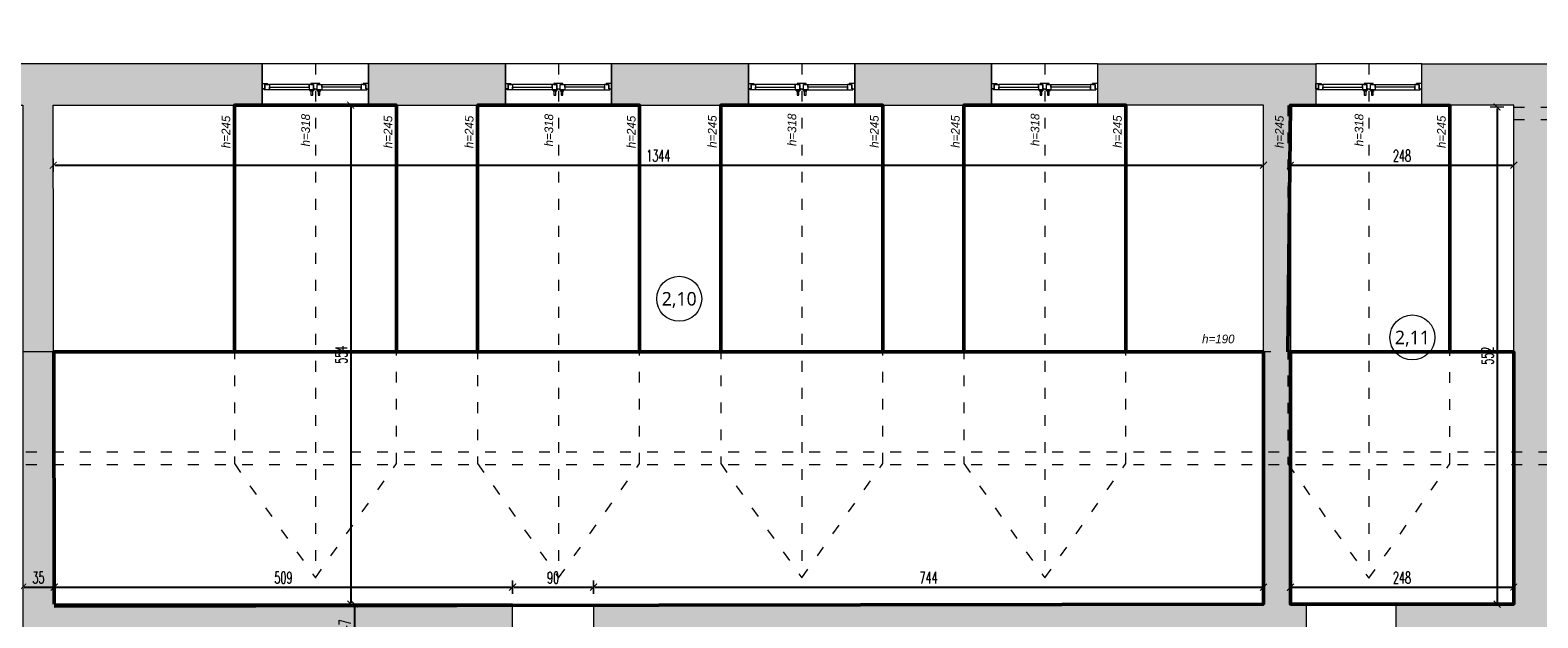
# Model space of a CAD drawing. Header units: millimetres. Extents: x -221 to 149158, y -114258 to 0.
# Tile 183 of 219: x 111165 to 112839, y -53588 to -52935. Entities that reach past the tile are written whole.
import ezdxf
from ezdxf.enums import TextEntityAlignment as Align

# ---------------------------------------------------------------- set-up
doc = ezdxf.new("R2010")
doc.units = ezdxf.units.MM
doc.linetypes.add('ACAD_ISO03W100', pattern=[30, 12, -18])
doc.layers.get('0').update_dxf_attribs({"lineweight": 0})
doc.layers.add('A-przekrycieram.ART', color=7, linetype='Continuous', lineweight=0, true_color=0xffffff)
for name, color, linetype, lineweight in [('opis..KF', 250, 'Continuous', 15), ('powierzchnie', 21, 'Continuous', 50), ('stolarka_arch', 250, 'Continuous', 5), ('wymiar..KF', 12, 'Continuous', 5), ('wypełnienie istn..KF', 250, 'Continuous', 0), ('ściany ist..KF', 61, 'Continuous', 5)]:
    doc.layers.add(name, color=color, linetype=linetype, lineweight=lineweight)
doc.styles.add('ARCH', font='segoeuil.ttf')
doc.styles.add('DIM', font='simplex.shx', dxfattribs={"width": 0.6})
doc.dimstyles.new('100-STD', dxfattribs={"dimscale": 10, "dimtxt": 1.3, "dimasz": 0.15, "dimexe": 5, "dimexo": 10, "dimgap": 0.4, "dimtad": 1, "dimdec": 1, "dimrnd": 0.5, "dimdsep": 46, "dimtxsty": 'DIM', "dimblk": 'KR21', "dimcen": 1, "dimdle": 10, "dimse1": 1, "dimse2": 1, "dimclrd": 256, "dimclre": 256, "dimclrt": 256, "dimadec": 0, "dimazin": 0, "dimtfac": 1, "dimtdec": 1, "dimtmove": 2, "dimatfit": 3, "dimldrblk": 'KR21', "dimfxl": 1, "dimtvp": 5.6, "dimtolj": 1, "dimtzin": 2, "dimarcsym": 0})

# ---------------------------------------------------------------- blocks, each defined once
blk = doc.blocks.new('*U651')
at = {"layer": 'stolarka_arch', "lineweight": 0}
blk.add_lwpolyline([(0, 0), (118, 0), (118, -46), (0, -46)], close=True, dxfattribs=at)
at = {"layer": 'stolarka_arch'}
for points in [[(0, -22), (6, -22), (6, -23), (3, -23), (3, -28), (0, -28)], [(3, -23), (8, -23), (8, -29), (2, -29), (2, -28), (3, -28)], [(8, -26), (52, -26), (52, -23), (8, -23)], [(8, -26), (52, -26), (52, -29), (8, -29)], [(57, -23), (52, -23), (52, -29), (58, -29), (58, -28), (57, -28)], [(57, -30), (53, -30), (53, -29), (57, -29)], [(54, -22), (64, -22), (64, -23), (61, -23), (61, -28), (57, -28), (57, -23), (54, -23)], [(56, -35), (54, -35), (54, -30), (56, -30)], [(61, -23), (66, -23), (66, -29), (60, -29), (60, -28), (61, -28)], [(65, -30), (61, -30), (61, -29), (65, -29)], [(64, -35), (62, -35), (62, -30), (64, -30)], [(110, -26), (66, -26), (66, -23), (110, -23)], [(110, -26), (66, -26), (66, -29), (110, -29)], [(115, -23), (110, -23), (110, -29), (116, -29), (116, -28), (115, -28)], [(118, -22), (112, -22), (112, -23), (115, -23), (115, -28), (118, -28)]]:
    blk.add_lwpolyline(points, close=True, dxfattribs=at)
blk = doc.blocks.new('*U643')
at = {"layer": 'stolarka_arch', "lineweight": 0}
blk.add_lwpolyline([(0, 0), (118, 0), (118, -46), (0, -46)], close=True, dxfattribs=at)
at = {"layer": 'stolarka_arch'}
for points in [[(0, -22), (6, -22), (6, -23), (3, -23), (3, -28), (0, -28)], [(3, -23), (8, -23), (8, -29), (2, -29), (2, -28), (3, -28)], [(8, -26), (52, -26), (52, -23), (8, -23)], [(8, -26), (52, -26), (52, -29), (8, -29)], [(57, -23), (52, -23), (52, -29), (58, -29), (58, -28), (57, -28)], [(57, -30), (53, -30), (53, -29), (57, -29)], [(54, -22), (64, -22), (64, -23), (61, -23), (61, -28), (57, -28), (57, -23), (54, -23)], [(56, -35), (54, -35), (54, -30), (56, -30)], [(61, -23), (66, -23), (66, -29), (60, -29), (60, -28), (61, -28)], [(65, -30), (61, -30), (61, -29), (65, -29)], [(64, -35), (62, -35), (62, -30), (64, -30)], [(110, -26), (66, -26), (66, -23), (110, -23)], [(110, -26), (66, -26), (66, -29), (110, -29)], [(115, -23), (110, -23), (110, -29), (116, -29), (116, -28), (115, -28)], [(118, -22), (112, -22), (112, -23), (115, -23), (115, -28), (118, -28)]]:
    blk.add_lwpolyline(points, close=True, dxfattribs=at)
blk = doc.blocks.new('*U644')
at = {"layer": 'stolarka_arch', "lineweight": 0}
blk.add_lwpolyline([(0, 0), (118, 0), (118, -46), (0, -46)], close=True, dxfattribs=at)
at = {"layer": 'stolarka_arch'}
for points in [[(0, -22), (6, -22), (6, -23), (3, -23), (3, -28), (0, -28)], [(3, -23), (8, -23), (8, -29), (2, -29), (2, -28), (3, -28)], [(8, -26), (52, -26), (52, -23), (8, -23)], [(8, -26), (52, -26), (52, -29), (8, -29)], [(57, -23), (52, -23), (52, -29), (58, -29), (58, -28), (57, -28)], [(57, -30), (53, -30), (53, -29), (57, -29)], [(54, -22), (64, -22), (64, -23), (61, -23), (61, -28), (57, -28), (57, -23), (54, -23)], [(56, -35), (54, -35), (54, -30), (56, -30)], [(61, -23), (66, -23), (66, -29), (60, -29), (60, -28), (61, -28)], [(65, -30), (61, -30), (61, -29), (65, -29)], [(64, -35), (62, -35), (62, -30), (64, -30)], [(110, -26), (66, -26), (66, -23), (110, -23)], [(110, -26), (66, -26), (66, -29), (110, -29)], [(115, -23), (110, -23), (110, -29), (116, -29), (116, -28), (115, -28)], [(118, -22), (112, -22), (112, -23), (115, -23), (115, -28), (118, -28)]]:
    blk.add_lwpolyline(points, close=True, dxfattribs=at)
blk = doc.blocks.new('*U637')
at = {"layer": 'stolarka_arch', "lineweight": 0}
blk.add_lwpolyline([(0, 0), (118, 0), (118, -46), (0, -46)], close=True, dxfattribs=at)
at = {"layer": 'stolarka_arch'}
for points in [[(0, -22), (6, -22), (6, -23), (3, -23), (3, -28), (0, -28)], [(3, -23), (8, -23), (8, -29), (2, -29), (2, -28), (3, -28)], [(8, -26), (52, -26), (52, -23), (8, -23)], [(8, -26), (52, -26), (52, -29), (8, -29)], [(57, -23), (52, -23), (52, -29), (58, -29), (58, -28), (57, -28)], [(57, -30), (53, -30), (53, -29), (57, -29)], [(54, -22), (64, -22), (64, -23), (61, -23), (61, -28), (57, -28), (57, -23), (54, -23)], [(56, -35), (54, -35), (54, -30), (56, -30)], [(61, -23), (66, -23), (66, -29), (60, -29), (60, -28), (61, -28)], [(65, -30), (61, -30), (61, -29), (65, -29)], [(64, -35), (62, -35), (62, -30), (64, -30)], [(110, -26), (66, -26), (66, -23), (110, -23)], [(110, -26), (66, -26), (66, -29), (110, -29)], [(115, -23), (110, -23), (110, -29), (116, -29), (116, -28), (115, -28)], [(118, -22), (112, -22), (112, -23), (115, -23), (115, -28), (118, -28)]]:
    blk.add_lwpolyline(points, close=True, dxfattribs=at)
blk = doc.blocks.new('*U638')
at = {"layer": 'stolarka_arch', "lineweight": 0}
blk.add_lwpolyline([(0, 0), (118, 0), (118, -46), (0, -46)], close=True, dxfattribs=at)
at = {"layer": 'stolarka_arch'}
for points in [[(0, -22), (6, -22), (6, -23), (3, -23), (3, -28), (0, -28)], [(3, -23), (8, -23), (8, -29), (2, -29), (2, -28), (3, -28)], [(8, -26), (52, -26), (52, -23), (8, -23)], [(8, -26), (52, -26), (52, -29), (8, -29)], [(57, -23), (52, -23), (52, -29), (58, -29), (58, -28), (57, -28)], [(57, -30), (53, -30), (53, -29), (57, -29)], [(54, -22), (64, -22), (64, -23), (61, -23), (61, -28), (57, -28), (57, -23), (54, -23)], [(56, -35), (54, -35), (54, -30), (56, -30)], [(61, -23), (66, -23), (66, -29), (60, -29), (60, -28), (61, -28)], [(65, -30), (61, -30), (61, -29), (65, -29)], [(64, -35), (62, -35), (62, -30), (64, -30)], [(110, -26), (66, -26), (66, -23), (110, -23)], [(110, -26), (66, -26), (66, -29), (110, -29)], [(115, -23), (110, -23), (110, -29), (116, -29), (116, -28), (115, -28)], [(118, -22), (112, -22), (112, -23), (115, -23), (115, -28), (118, -28)]]:
    blk.add_lwpolyline(points, close=True, dxfattribs=at)
blk = doc.blocks.new('KR21')
at = {"ltscale": 100}
blk.add_line((0, -5), (0, 5), dxfattribs=at)
at = {"ltscale": 100, "const_width": 0.84}
blk.add_lwpolyline([(-2.5, -2.5), (2.6, 2.6)], dxfattribs=at)
blk = doc.blocks.new('*D932')
at = {"layer": 'Defpoints', "color": 0, "linetype": 'ByBlock', "transparency": 16777216}
for p in [(111190.7, -53018.3), (112534.7, -53018.3), (112534.7, -53084.9)]:
    blk.add_point(p, dxfattribs=at)
at = {"layer": 'wymiar..KF', "linetype": 'Continuous', "lineweight": -2, "transparency": 16777216}
blk.add_line((111192.2, -53084.9), (112533.2, -53084.9), dxfattribs=at)
at = {"layer": 'wymiar..KF', "linetype": 'ByBlock', "lineweight": -2, "transparency": 16777216, "xscale": 1.5, "yscale": 1.5, "zscale": 1.5, "rotation": 180}
blk.add_blockref('KR21', (111190.7, -53084.9), dxfattribs=at)
at = {"layer": 'wymiar..KF', "linetype": 'ByBlock', "lineweight": -2, "transparency": 16777216, "xscale": 1.5, "yscale": 1.5, "zscale": 1.5}
blk.add_blockref('KR21', (112534.7, -53084.9), dxfattribs=at)
at = {"layer": 'wymiar..KF', "linetype": 'ByBlock', "transparency": 16777216, "insert": (111862.7, -53074.4), "char_height": 13, "attachment_point": 5, "style": 'DIM'}
blk.add_mtext('\\A1;1344', dxfattribs=at)
blk = doc.blocks.new('*D933')
at = {"layer": 'Defpoints', "color": 0, "linetype": 'ByBlock', "transparency": 16777216}
for p in [(112564.7, -53018.3), (112812.7, -53020.3), (112812.7, -53084.9)]:
    blk.add_point(p, dxfattribs=at)
at = {"layer": 'wymiar..KF', "linetype": 'Continuous', "lineweight": -2, "transparency": 16777216}
blk.add_line((112566.2, -53084.9), (112811.2, -53084.9), dxfattribs=at)
at = {"layer": 'wymiar..KF', "linetype": 'ByBlock', "lineweight": -2, "transparency": 16777216, "xscale": 1.5, "yscale": 1.5, "zscale": 1.5, "rotation": 180}
blk.add_blockref('KR21', (112564.7, -53084.9), dxfattribs=at)
at = {"layer": 'wymiar..KF', "linetype": 'ByBlock', "lineweight": -2, "transparency": 16777216, "xscale": 1.5, "yscale": 1.5, "zscale": 1.5}
blk.add_blockref('KR21', (112812.7, -53084.9), dxfattribs=at)
at = {"layer": 'wymiar..KF', "linetype": 'ByBlock', "transparency": 16777216, "insert": (112688.7, -53074.4), "char_height": 13, "attachment_point": 5, "style": 'DIM'}
blk.add_mtext('\\A1;248', dxfattribs=at)
blk = doc.blocks.new('*D943')
at = {"layer": 'Defpoints', "color": 0, "linetype": 'ByBlock', "transparency": 16777216}
for p in [(112812.7, -53020.3), (112794.2, -53572.3), (112812.7, -53572.3)]:
    blk.add_point(p, dxfattribs=at)
at = {"layer": 'wymiar..KF', "linetype": 'Continuous', "lineweight": -2, "transparency": 16777216}
blk.add_line((112794.2, -53021.8), (112794.2, -53570.8), dxfattribs=at)
at = {"layer": 'wymiar..KF', "linetype": 'ByBlock', "lineweight": -2, "transparency": 16777216, "xscale": 1.5, "yscale": 1.5, "zscale": 1.5}
for p, rotation in [((112794.2, -53020.3), 90), ((112794.2, -53572.3), 270)]:
    blk.add_blockref('KR21', p, dxfattribs=dict(at, rotation=rotation))
at = {"layer": 'wymiar..KF', "linetype": 'ByBlock', "transparency": 16777216, "insert": (112783.7, -53296.3), "char_height": 13, "attachment_point": 5, "rotation": 90, "style": 'DIM'}
blk.add_mtext('\\A1;552', dxfattribs=at)
blk = doc.blocks.new('*D947')
at = {"layer": 'Defpoints', "color": 0, "linetype": 'ByBlock', "lineweight": 40, "transparency": 16777216}
for p in [(111513.5, -53018.3), (111513.5, -53572.3), (111521, -53572.3)]:
    blk.add_point(p, dxfattribs=at)
at = {"layer": 'wymiar..KF', "linetype": 'Continuous', "lineweight": -2, "transparency": 16777216}
blk.add_line((111521, -53019.8), (111521, -53570.8), dxfattribs=at)
at = {"layer": 'wymiar..KF', "linetype": 'ByBlock', "lineweight": -2, "transparency": 16777216, "xscale": 1.5, "yscale": 1.5, "zscale": 1.5}
for p, rotation in [((111521, -53018.3), 90), ((111521, -53572.3), 270)]:
    blk.add_blockref('KR21', p, dxfattribs=dict(at, rotation=rotation))
at = {"layer": 'wymiar..KF', "linetype": 'ByBlock', "transparency": 16777216, "insert": (111510.5, -53295.3), "char_height": 13, "attachment_point": 5, "rotation": 90, "style": 'DIM'}
blk.add_mtext('\\A1;554', dxfattribs=at)
blk = doc.blocks.new('*D948')
at = {"layer": 'Defpoints', "color": 0, "linetype": 'ByBlock', "transparency": 16777216}
for p in [(111517.7, -53572.3), (111525.1, -53619.3), (111700.8, -53619.3)]:
    blk.add_point(p, dxfattribs=at)
at = {"layer": 'wymiar..KF', "linetype": 'Continuous', "lineweight": -2, "transparency": 16777216}
blk.add_line((111525.1, -53573.8), (111525.1, -53617.8), dxfattribs=at)
at = {"layer": 'wymiar..KF', "linetype": 'ByBlock', "lineweight": -2, "transparency": 16777216, "xscale": 1.5, "yscale": 1.5, "zscale": 1.5}
for p, rotation in [((111525.1, -53572.3), 90), ((111525.1, -53619.3), 270)]:
    blk.add_blockref('KR21', p, dxfattribs=dict(at, rotation=rotation))
at = {"layer": 'wymiar..KF', "linetype": 'ByBlock', "transparency": 16777216, "insert": (111514.6, -53595.8), "char_height": 13, "attachment_point": 5, "rotation": 90, "style": 'DIM'}
blk.add_mtext('\\A1;47', dxfattribs=at)
blk = doc.blocks.new('*D967')
at = {"layer": 'Defpoints', "color": 0, "linetype": 'ByBlock', "transparency": 16777216}
for p in [(111156.7, -53553.4), (111191.7, -53553.4), (111191.7, -53572.3)]:
    blk.add_point(p, dxfattribs=at)
at = {"layer": 'wymiar..KF', "linetype": 'Continuous', "lineweight": -2, "transparency": 16777216}
blk.add_line((111158.2, -53553.4), (111190.2, -53553.4), dxfattribs=at)
at = {"layer": 'wymiar..KF', "linetype": 'ByBlock', "lineweight": -2, "transparency": 16777216, "xscale": 1.5, "yscale": 1.5, "zscale": 1.5, "rotation": 180}
blk.add_blockref('KR21', (111156.7, -53553.4), dxfattribs=at)
at = {"layer": 'wymiar..KF', "linetype": 'ByBlock', "lineweight": -2, "transparency": 16777216, "xscale": 1.5, "yscale": 1.5, "zscale": 1.5}
blk.add_blockref('KR21', (111191.7, -53553.4), dxfattribs=at)
at = {"layer": 'wymiar..KF', "linetype": 'ByBlock', "transparency": 16777216, "insert": (111174.2, -53542.9), "char_height": 13, "attachment_point": 5, "style": 'DIM'}
blk.add_mtext('\\A1;35', dxfattribs=at)
blk = doc.blocks.new('*D968')
at = {"layer": 'Defpoints', "color": 0, "linetype": 'ByBlock', "transparency": 16777216}
for p in [(111700.8, -53553.4), (111191.7, -53572.3), (111700.8, -53572.3)]:
    blk.add_point(p, dxfattribs=at)
at = {"layer": 'wymiar..KF', "linetype": 'Continuous', "lineweight": -2, "transparency": 16777216}
blk.add_line((111193.2, -53553.4), (111699.3, -53553.4), dxfattribs=at)
at = {"layer": 'wymiar..KF', "linetype": 'ByBlock', "lineweight": -2, "transparency": 16777216, "xscale": 1.5, "yscale": 1.5, "zscale": 1.5, "rotation": 180}
blk.add_blockref('KR21', (111191.7, -53553.4), dxfattribs=at)
at = {"layer": 'wymiar..KF', "linetype": 'ByBlock', "lineweight": -2, "transparency": 16777216, "xscale": 1.5, "yscale": 1.5, "zscale": 1.5}
blk.add_blockref('KR21', (111700.8, -53553.4), dxfattribs=at)
at = {"layer": 'wymiar..KF', "linetype": 'ByBlock', "transparency": 16777216, "insert": (111446.3, -53542.9), "char_height": 13, "attachment_point": 5, "style": 'DIM'}
blk.add_mtext('\\A1;509', dxfattribs=at)
blk = doc.blocks.new('*D969')
at = {"layer": 'Defpoints', "color": 0, "linetype": 'ByBlock', "transparency": 16777216}
for p in [(111790.8, -53553.4), (111700.8, -53572.3), (111790.8, -53572.3)]:
    blk.add_point(p, dxfattribs=at)
at = {"layer": 'wymiar..KF', "linetype": 'Continuous', "lineweight": -2, "transparency": 16777216}
blk.add_line((111702.3, -53553.4), (111789.3, -53553.4), dxfattribs=at)
at = {"layer": 'wymiar..KF', "linetype": 'ByBlock', "lineweight": -2, "transparency": 16777216, "xscale": 1.5, "yscale": 1.5, "zscale": 1.5, "rotation": 180}
blk.add_blockref('KR21', (111700.8, -53553.4), dxfattribs=at)
at = {"layer": 'wymiar..KF', "linetype": 'ByBlock', "lineweight": -2, "transparency": 16777216, "xscale": 1.5, "yscale": 1.5, "zscale": 1.5}
blk.add_blockref('KR21', (111790.8, -53553.4), dxfattribs=at)
at = {"layer": 'wymiar..KF', "linetype": 'ByBlock', "transparency": 16777216, "insert": (111745.8, -53542.9), "char_height": 13, "attachment_point": 5, "style": 'DIM'}
blk.add_mtext('\\A1;90', dxfattribs=at)
blk = doc.blocks.new('*D970')
at = {"layer": 'Defpoints', "color": 0, "linetype": 'ByBlock', "transparency": 16777216}
for p in [(112534.7, -53553.4), (111790.8, -53572.3), (112534.7, -53572.3)]:
    blk.add_point(p, dxfattribs=at)
at = {"layer": 'wymiar..KF', "linetype": 'Continuous', "lineweight": -2, "transparency": 16777216}
blk.add_line((111792.3, -53553.4), (112533.2, -53553.4), dxfattribs=at)
at = {"layer": 'wymiar..KF', "linetype": 'ByBlock', "lineweight": -2, "transparency": 16777216, "xscale": 1.5, "yscale": 1.5, "zscale": 1.5, "rotation": 180}
blk.add_blockref('KR21', (111790.8, -53553.4), dxfattribs=at)
at = {"layer": 'wymiar..KF', "linetype": 'ByBlock', "lineweight": -2, "transparency": 16777216, "xscale": 1.5, "yscale": 1.5, "zscale": 1.5}
blk.add_blockref('KR21', (112534.7, -53553.4), dxfattribs=at)
at = {"layer": 'wymiar..KF', "linetype": 'ByBlock', "transparency": 16777216, "insert": (112162.8, -53542.9), "char_height": 13, "attachment_point": 5, "style": 'DIM'}
blk.add_mtext('\\A1;744', dxfattribs=at)
blk = doc.blocks.new('*D971')
at = {"layer": 'Defpoints', "color": 0, "linetype": 'ByBlock', "transparency": 16777216}
for p in [(112812.7, -53553.4), (112564.7, -53572.3), (112812.7, -53572.3)]:
    blk.add_point(p, dxfattribs=at)
at = {"layer": 'wymiar..KF', "linetype": 'Continuous', "lineweight": -2, "transparency": 16777216}
blk.add_line((112566.2, -53553.4), (112811.2, -53553.4), dxfattribs=at)
at = {"layer": 'wymiar..KF', "linetype": 'ByBlock', "lineweight": -2, "transparency": 16777216, "xscale": 1.5, "yscale": 1.5, "zscale": 1.5, "rotation": 180}
blk.add_blockref('KR21', (112564.7, -53553.4), dxfattribs=at)
at = {"layer": 'wymiar..KF', "linetype": 'ByBlock', "lineweight": -2, "transparency": 16777216, "xscale": 1.5, "yscale": 1.5, "zscale": 1.5}
blk.add_blockref('KR21', (112812.7, -53553.4), dxfattribs=at)
at = {"layer": 'wymiar..KF', "linetype": 'ByBlock', "transparency": 16777216, "insert": (112688.7, -53542.9), "char_height": 13, "attachment_point": 5, "style": 'DIM'}
blk.add_mtext('\\A1;248', dxfattribs=at)
blk = doc.blocks.new('nr pom')
at = {"layer": 'opis..KF', "lineweight": 20}
blk.add_circle((0, 0), 25, dxfattribs=at)
at = {"layer": 'opis..KF', "style": 'ARCH'}
blk.add_attdef('00', text='', height=15, dxfattribs=at).set_placement((0, 0), align=Align.MIDDLE_CENTER)
blk = doc.blocks.new('*U1674')
at = {"layer": 'A-przekrycieram.ART'}
h = blk.add_hatch(color=256, dxfattribs=at)
h.dxf.hatch_style = 1
h.paths.add_polyline_path([(0, 4200), (5940, 4200), (5940, 0), (0, 0)])
h.paths.add_polyline_path([(200, 4100), (5840, 4100), (5840, 100), (200, 100)], flags=16)

msp = doc.modelspace()

# ---------------------------------------------------------------- hatches: boundary and pattern name
at = {"layer": 'wypełnienie istn..KF', "true_color": 0xc8c8c8}
h = msp.add_hatch(color=9, dxfattribs=at)
h.dxf.hatch_style = 1
h.paths.add_polyline_path([(108621.32, -54556.29), (108621.32, -54169.29), (108699.61, -54169.29), (108699.61, -54010.29), (108653.61, -54010.29), (108653.61, -54123.29), (108575.32, -54123.29), (108575.32, -54575.38), (108797.88, -54797.35), (109687.5, -54797.35), (109687.5, -54751.3), (108816.9, -54751.35)])
h.paths.add_polyline_path([(108699.61, -53600.29), (108621.32, -53600.29), (108621.32, -53431.29), (108575.32, -53431.29), (108575.32, -53646.29), (108653.61, -53646.29), (108653.61, -53760.29), (108699.61, -53760.29)])
h.paths.add_polyline_path([(108621.32, -53093.29), (108575.32, -53093.29), (108575.32, -53259.29), (108621.32, -53259.29)])
h.paths.add_polyline_path([(108621.32, -51409.29), (108971.72, -51409.29), (108971.72, -51363.29), (108575.32, -51363.29), (108575.32, -52921.29), (108621.32, -52921.29)])
h.paths.add_polyline_path([(109601.32, -51363.29), (109222.72, -51363.29), (109222.72, -51409.29), (109555.27, -51409.29), (109555.27, -52073.53), (109601.32, -52073.53)])
h.paths.add_polyline_path([(109601.32, -52245.53), (109555.32, -52245.53), (109555.32, -52435.53), (109601.32, -52435.53)])
h.paths.add_polyline_path([(109601.32, -52607.53), (109555.32, -52607.53), (109555.32, -52988.29), (109027.27, -52988.29), (109027.27, -53028.29), (109069.27, -53028.29), (109069.27, -53609.29), (109611.17, -53609.29), (109611.17, -53594.29), (109099.17, -53594.29), (109099.17, -53018.29), (109767.17, -53018.29), (109767.17, -53594.29), (109700.17, -53594.29), (109700.17, -53609.29), (109797.17, -53609.29), (109797.17, -53018.29), (109947.49, -53018.29), (109947.49, -52972.29), (109601.32, -52972.29)])
h.paths.add_polyline_path([(110317.49, -52972.29), (110065.49, -52972.29), (110065.49, -53018.29), (110317.49, -53018.29)])
h.paths.add_polyline_path([(110677.49, -52972.29), (110435.49, -52972.29), (110435.49, -53018.29), (110677.49, -53018.29)])
h.paths.add_polyline_path([(111422.74, -52972.29), (110795.49, -52972.29), (110795.49, -53018.29), (111156.67, -53018.29), (111156.67, -53706.3), (111191.67, -53706.3), (111191.67, -53619.29), (111700.84, -53619.29), (111700.84, -53572.29), (111191.67, -53572.29), (111190.67, -53018.29), (111422.74, -53018.29)])
h.paths.add_polyline_path([(111692.74, -52972.29), (111540.74, -52972.29), (111540.74, -53018.29), (111692.74, -53018.29)], flags=17)
h.paths.add_polyline_path([(111962.74, -52972.29), (111810.74, -52972.29), (111810.74, -53018.29), (111962.74, -53018.29)])
h.paths.add_polyline_path([(112232.74, -52972.29), (112080.74, -52972.29), (112080.74, -53018.29), (112232.74, -53018.29)], flags=17)
h.paths.add_polyline_path([(112592.74, -52972.29), (112350.74, -52972.29), (112350.74, -53018.29), (112534.67, -53018.29), (112534.67, -53572.29), (111790.84, -53572.29), (111790.84, -53619.29), (112582.05, -53619.29), (112582.05, -53572.29), (112564.67, -53572.29), (112564.67, -53018.29), (112592.74, -53018.29)])
h.paths.add_polyline_path([(112859.25, -52972.29), (112710.74, -52972.29), (112710.74, -53018.29), (112812.67, -53018.29), (112812.67, -53572.29), (112682.01, -53572.29), (112682.01, -53619.29), (112859.21, -53619.29), (112859.29, -53018.29), (112859.21, -53016.51)])
h.paths.add_polyline_path([(113070.21, -52735.21), (113024.21, -52735.21), (113024.21, -52972.29), (113006.25, -52972.29), (113006.25, -53018.29), (113357.89, -53018.29), (113514.25, -53018.29), (113514.25, -53572.29), (113154.25, -53572.29), (113154.25, -53604.29), (113047.25, -53604.29), (113047.25, -53619.29), (113514.25, -53619.29), (113532.49, -53619.29), (113739.21, -53619.29), (113739.21, -53573.29), (113547.21, -53573.29), (113547.21, -53018.29), (113573.21, -53018.29), (113573.21, -52978.29), (113505.87, -52978.29), (113333.21, -52978.29), (113333.21, -53000.79), (113070.21, -53000.79)])
h.paths.add_polyline_path([(110037.5, -54751.35), (109805.5, -54751.35), (109805.5, -54797.35), (110037.5, -54797.35)])
h.paths.add_polyline_path([(110407.49, -54751.35), (110155.5, -54751.35), (110155.5, -54797.35), (110407.49, -54797.35)])
h.paths.add_polyline_path([(110767.49, -54751.86), (110615.67, -54751.3), (110615.67, -53908.3), (111209.21, -53908.3), (111209.17, -53893.3), (111186.67, -53893.3), (111186.67, -53806.3), (111156.67, -53806.3), (111156.67, -53878.3), (110585.67, -53878.3), (110585.67, -54751.3), (110525.49, -54751.3), (110525.49, -54798.07), (110767.49, -54797.86)])
h.paths.add_polyline_path([(111152.74, -54751.24), (110885.49, -54751.3), (110885.49, -54798.07), (111152.74, -54798.01)], flags=17)
h.paths.add_polyline_path([(111448.24, -54751.35), (111402.24, -54751.3), (111402.25, -53908.3), (112060.16, -53908.3), (112060.16, -53893.3), (111319.17, -53893.29), (111319.21, -53908.3), (111372.24, -53908.3), (111372.24, -54751.24), (111270.74, -54751.24), (111270.74, -54797.24), (111402.24, -54797.24), (111402.24, -54924.3), (111730.12, -54924.3), (111730.12, -54878.3), (111448.24, -54878.3)])
h.paths.add_polyline_path([(112281.24, -54804.3), (112412.74, -54804.3), (112412.74, -54758.3), (112311.35, -54758.3), (112311.63, -53908.24), (112476.21, -53908.29), (112476.21, -53893.3), (112150.16, -53893.3), (112150.16, -53908.19), (112281.24, -53907.94), (112281.24, -54758.24), (112235.24, -54758.3), (112235.24, -54878.3), (111981.12, -54877.52), (111981.12, -54924.3), (112281.24, -54924.3)])
h.paths.add_polyline_path([(112772.74, -54758.3), (112530.74, -54758.3), (112530.74, -54804.3), (112772.74, -54804.3)])
h.paths.add_polyline_path([(113107.72, -54758.3), (112890.74, -54758.3), (112890.74, -54804.3), (113107.72, -54804.3)], flags=17)
h.paths.add_polyline_path([(113502.69, -54758.3), (113376.35, -54758.3), (113376.35, -53908.3), (113475.67, -53908.3), (113475.67, -53893.29), (112566.21, -53893.29), (112566.21, -53908.3), (113346.35, -53908.3), (113346.35, -54758.3), (113225.72, -54758.3), (113225.72, -54804.3), (113502.69, -54804.3)])
h.paths.add_polyline_path([(113866.39, -54758.3), (113620.69, -54758.3), (113620.69, -54804.3), (113866.39, -54804.3)], flags=17)
h.paths.add_polyline_path([(115042.21, -54582.38), (115042.21, -54126.29), (114952.21, -54126.29), (114952.21, -54017.3), (114906.21, -54017.3), (114906.21, -54172.29), (114999.01, -54172.29), (114998.76, -54565.78), (114811.39, -54758.3), (114454.39, -54758.3), (114454.39, -54101.32), (114448.71, -54097.29), (114389.96, -54055.65), (114389.96, -54059.54), (114375.96, -54059.54), (114375.96, -54045.72), (114201.96, -53922.37), (114201.96, -53926.27), (114187.96, -53926.27), (114187.96, -53912.45), (114117.21, -53862.29), (113952.21, -53862.29), (113952.21, -53573.29), (113831.21, -53573.29), (113831.21, -53619.29), (113906.21, -53619.29), (113906.21, -53893.29), (113565.67, -53893.29), (113565.67, -53908.3), (114130.16, -53908.3), (114424.35, -54116.85), (114424.35, -54246.22), (114424.35, -54758.3), (113984.39, -54758.3), (113984.39, -54804.3), (114819.71, -54804.3)])
h.paths.add_polyline_path([(115040.21, -52987.29), (114828.21, -52987.29), (114828.21, -52730.03), (114782.21, -52730.03), (114782.21, -53033.29), (114994.21, -53033.29), (114994.21, -53609.29), (114906.21, -53609.29), (114906.21, -53766.29), (114952.21, -53766.29), (114952.21, -53655.29), (115040.21, -53655.29)])
h.paths.add_polyline_path([(114828.21, -52374.86), (114782.21, -52374.86), (114782.21, -52612.03), (114828.21, -52612.03)])
h.paths.add_polyline_path([(114828.21, -52001.59), (114782.21, -52001.59), (114782.21, -52256.86), (114828.21, -52256.86)])
h.paths.add_polyline_path([(114828.21, -51646.09), (114782.21, -51646.09), (114782.21, -51883.59), (114828.21, -51883.59)])
h.paths.add_polyline_path([(114828.21, -51363.29), (114051.21, -51363.29), (114051.21, -51409.29), (114418.71, -51409.29), (114418.71, -51436.29), (114626.21, -51436.29), (114626.21, -51409.29), (114782.21, -51409.29), (114782.21, -51528.09), (114828.21, -51528.09)])
h.paths.add_polyline_path([(113801.21, -51363.29), (113024.21, -51363.29), (113024.21, -51891.89), (113070.21, -51891.89), (113070.21, -51409.29), (113801.21, -51409.29)])
h.paths.add_polyline_path([(113070.21, -52009.89), (113024.21, -52009.89), (113024.21, -52258.44), (113070.21, -52258.44)])
h.paths.add_polyline_path([(113070.21, -52376.44), (113024.21, -52376.44), (113024.21, -52617.21), (113070.21, -52617.21)])

# ---------------------------------------------------------------- linework, layer by layer
at = {"linetype": 'ACAD_ISO03W100'}
for p, q in [((111481.74, -52972.29), (111481.74, -53543.62)), ((111751.92, -52972.29), (111751.92, -53543.24)), ((112021.92, -52972.29), (112021.92, -53543.24)), ((112291.92, -52972.29), (112291.92, -53543.24)), ((112651.74, -52972.29), (112651.74, -53543.63)), ((112812.67, -53020.29), (113547.21, -53020.29)), ((112812.67, -53034.29), (113547.21, -53034.29)), ((111160.25, -53403.29), (113547.21, -53403.29)), ((111160.25, -53417.29), (113547.21, -53417.29))]:
    msp.add_line(p, q, dxfattribs=at)
for points in [[(111391.74, -53018.29), (111391.74, -53416.3), (111481.74, -53543.2), (111571.74, -53416.3), (111571.74, -53018.29)], [(111661.92, -53018.2), (111661.92, -53416.21), (111751.92, -53543.11), (111841.92, -53416.21), (111841.92, -53018.2)], [(111931.92, -53018.29), (111931.92, -53416.3), (112021.92, -53543.2), (112111.92, -53416.3), (112111.92, -53018.29)], [(112201.92, -53018.29), (112201.92, -53416.3), (112291.92, -53543.2), (112381.92, -53416.3), (112381.92, -53018.29)], [(112561.74, -53018.59), (112561.74, -53416.6), (112651.74, -53543.5), (112741.74, -53416.6), (112741.74, -53018.59)]]:
    msp.add_lwpolyline(points, dxfattribs=at)
at = {"linetype": 'ACAD_ISO03W100', "ltscale": 3}
msp.add_lwpolyline([(112812.85, -53292.29), (109797.17, -53292.29)], dxfattribs=at)
at = {"layer": 'powierzchnie', "linetype": 'ByBlock'}
for points in [[(111391.74, -53292.29), (111391.74, -53018.29), (111571.74, -53018.29), (111571.74, -53292.29), (111391.74, -53292.29)], [(111661.92, -53292.29), (111661.92, -53018.29), (111841.92, -53018.29), (111841.92, -53292.29), (111661.92, -53292.29)], [(111931.92, -53292.29), (111931.92, -53018.29), (112111.92, -53018.29), (112111.92, -53292.29), (111931.92, -53292.29)], [(112201.92, -53292.29), (112201.92, -53018.29), (112381.92, -53018.29), (112381.92, -53292.29), (112201.92, -53292.29)], [(112561.74, -53292.29), (112564.67, -53018.29), (112741.74, -53018.59), (112741.74, -53292.29), (112561.74, -53292.29)], [(111191.67, -53572.29), (111191.16, -53292.29), (112534.67, -53292.29), (112534.67, -53572.29), (111191.67, -53574.72)], [(112564.67, -53292.29), (112812.67, -53292.29), (112812.67, -53572.29), (112564.67, -53572.29), (112564.67, -53292.29)]]:
    msp.add_lwpolyline(points, dxfattribs=at)
at = {"layer": 'ściany ist..KF', "linetype": 'ByBlock'}
for points in [[(110795.49, -52972.29), (110795.49, -53018.29), (111156.67, -53018.29), (111156.67, -53706.3), (111191.67, -53706.3), (111191.67, -53619.29), (111700.84, -53619.29), (111700.84, -53572.29), (111191.67, -53572.29), (111190.67, -53018.29), (111422.74, -53018.29), (111422.74, -52972.29), (110795.49, -52972.29)], [(111790.84, -53619.29), (111790.84, -53572.29), (112534.67, -53572.29), (112534.67, -53018.29), (112350.74, -53018.29), (112350.74, -52972.29), (112592.74, -52972.29), (112592.74, -53018.29), (112564.67, -53018.29), (112564.67, -53572.29), (112582.05, -53572.29), (112582.05, -53619.29), (111790.84, -53619.29)], [(112710.74, -53018.29), (112710.74, -52972.29), (112859.25, -52972.29), (112859.21, -53016.51), (112859.29, -53018.29), (112859.21, -53619.29), (112682.01, -53619.29), (112682.01, -53572.29), (112812.67, -53572.29), (112812.67, -53018.29), (112710.74, -53018.29)]]:
    msp.add_lwpolyline(points, dxfattribs=at)
for points in [[(111540.74, -53018.29), (111692.74, -53018.29), (111692.74, -52972.29), (111540.74, -52972.29)], [(111810.74, -53018.29), (111962.74, -53018.29), (111962.74, -52972.29), (111810.74, -52972.29)], [(112080.74, -53018.29), (112232.74, -53018.29), (112232.74, -52972.29), (112080.74, -52972.29)]]:
    msp.add_lwpolyline(points, close=True, dxfattribs=at)

# ---------------------------------------------------------------- block references
at = {"xscale": 2, "yscale": 2, "zscale": 2}
msp.add_blockref('*U1674', (106304.86, -56225.76), dxfattribs=at)
at = {"layer": 'opis..KF', "color": 30}
for p, values in [((111885.84, -53233.22), {'00': '2,10'}), ((112700.17, -53276.15), {'00': '2,11'})]:
    msp.add_blockref('nr pom', p, dxfattribs=at).add_auto_attribs(values)
at = {"layer": 'stolarka_arch', "xscale": -1}
for name, p in [('*U638', (111540.74, -52972.29)), ('*U637', (111810.74, -52972.29)), ('*U644', (112080.74, -52972.29)), ('*U643', (112350.74, -52972.29)), ('*U651', (112710.74, -52972.29))]:
    msp.add_blockref(name, p, dxfattribs=at)

# ---------------------------------------------------------------- texts
at = {"layer": 'opis..KF', "char_height": 9.6, "attachment_point": 5, "rotation": 90, "style": 'ARCH'}
for s, insert in [('{\\fCentury Gothic|b0|i1|c238|p34;h=245}', (111382.44, -53048)), ('{\\fCentury Gothic|b0|i1|c238|p34;h=318}', (111470.93, -53046.02)), ('{\\fCentury Gothic|b0|i1|c238|p34;h=245}', (111562.44, -53048)), ('{\\fCentury Gothic|b0|i1|c238|p34;h=245}', (111652.62, -53048)), ('{\\fCentury Gothic|b0|i1|c238|p34;h=318}', (111741.11, -53046.02)), ('{\\fCentury Gothic|b0|i1|c238|p34;h=245}', (111832.62, -53048)), ('{\\fCentury Gothic|b0|i1|c238|p34;h=245}', (111922.62, -53047.58)), ('{\\fCentury Gothic|b0|i1|c238|p34;h=318}', (112011.11, -53045.6)), ('{\\fCentury Gothic|b0|i1|c238|p34;h=245}', (112102.62, -53047.58)), ('{\\fCentury Gothic|b0|i1|c238|p34;h=245}', (112192.62, -53047.58)), ('{\\fCentury Gothic|b0|i1|c238|p34;h=318}', (112281.11, -53045.6)), ('{\\fCentury Gothic|b0|i1|c238|p34;h=245}', (112372.62, -53047.58)), ('{\\fCentury Gothic|b0|i1|c238|p34;h=245}', (112552.44, -53047.87)), ('{\\fCentury Gothic|b0|i1|c238|p34;h=318}', (112640.93, -53045.89)), ('{\\fCentury Gothic|b0|i1|c238|p34;h=245}', (112732.44, -53047.87))]:
    msp.add_mtext_dynamic_manual_height_columns(s, width=156.7001, gutter_width=70, heights=[0], dxfattribs=dict(at, insert=insert))
at = {"layer": 'opis..KF', "insert": (112484.61, -53277.88), "char_height": 9.6, "attachment_point": 5, "style": 'ARCH'}
msp.add_mtext_dynamic_manual_height_columns('{\\fCentury Gothic|b0|i1|c238|p34;h=190}', width=156.7001, gutter_width=70, heights=[0], dxfattribs=at)

# ---------------------------------------------------------------- dimensions: what is measured, and where the dimension line sits
at = {"layer": 'wymiar..KF', "linetype": 'ByBlock'}
for base, p1, p2, picture, middle in [((111520.99, -53572.29), (111513.54, -53018.29), (111513.54, -53572.29), '*D947', (111510.49, -53295.29)), ((112794.22, -53572.29), (112812.67, -53020.29), (112812.67, -53572.29), '*D943', (112783.72, -53296.29)), ((111525.14, -53619.29), (111517.69, -53572.29), (111700.84, -53619.29), '*D948', (111514.64, -53595.79))]:
    dim = msp.add_linear_dim(base=base, p1=p1, p2=p2, angle=90, dimstyle='100-STD', override={"dimfxl": 8, "dimfxlon": 1}, dxfattribs=at)
    dim.commit()
    dim.dimension.update_dxf_attribs({"geometry": picture, "text_midpoint": middle})
for base, p1, p2, picture, middle in [((112534.67, -53084.89), (111190.67, -53018.29), (112534.67, -53018.29), '*D932', (111862.67, -53074.39)), ((112812.67, -53084.89), (112564.67, -53018.29), (112812.67, -53020.29), '*D933', (112688.67, -53074.39)), ((111191.67, -53553.43), (111156.67, -53553.43), (111191.67, -53572.29), '*D967', (111174.17, -53542.93)), ((111700.84, -53553.43), (111191.67, -53572.29), (111700.84, -53572.29), '*D968', (111446.25, -53542.93)), ((111790.84, -53553.43), (111700.84, -53572.29), (111790.84, -53572.29), '*D969', (111745.84, -53542.93)), ((112534.67, -53553.38), (111790.84, -53572.29), (112534.67, -53572.29), '*D970', (112162.76, -53542.88)), ((112812.67, -53553.38), (112564.67, -53572.29), (112812.67, -53572.29), '*D971', (112688.67, -53542.88))]:
    dim = msp.add_linear_dim(base=base, p1=p1, p2=p2, dimstyle='100-STD', override={"dimfxl": 8, "dimfxlon": 1}, dxfattribs=at)
    dim.commit()
    dim.dimension.update_dxf_attribs({"geometry": picture, "text_midpoint": middle})

doc.saveas('drawing.dxf')
